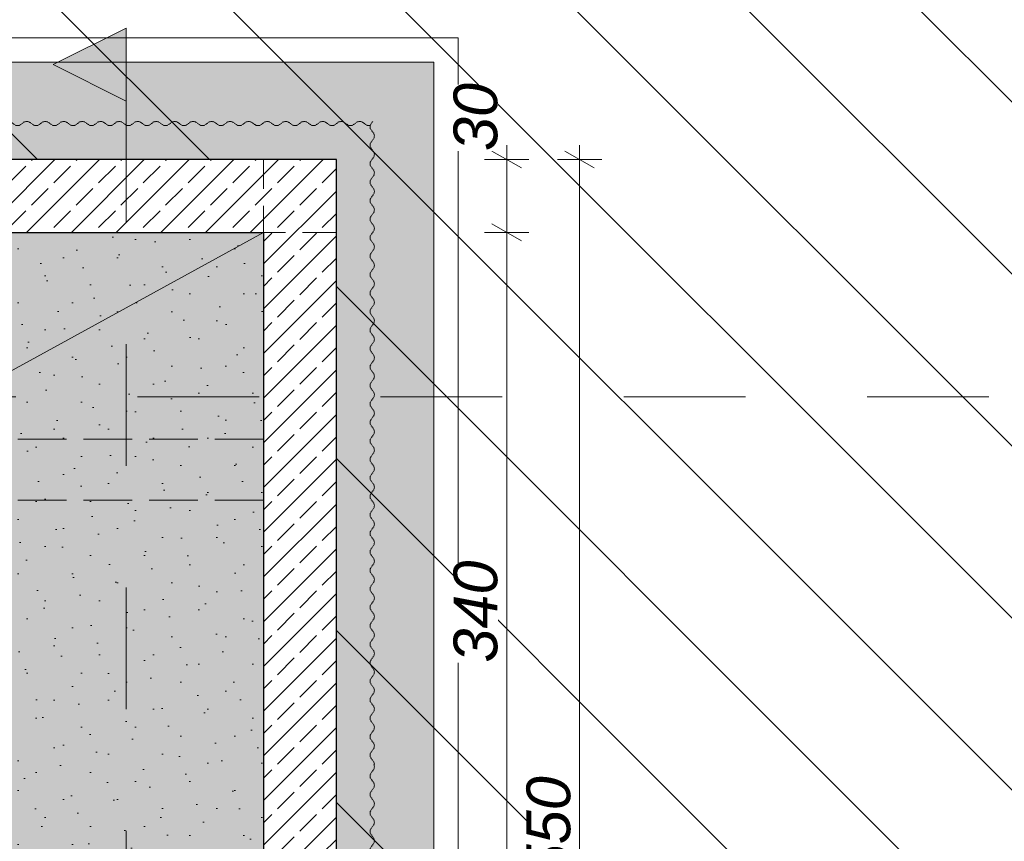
# Model space of a CAD drawing. Header units: centimetres. Extents: x -996 to 7161, y -1849 to 2591.
# Tile 44 of 49: x 1452 to 1857, y 1867 to 2204. Entities that reach past the tile are written whole.
import ezdxf

# ---------------------------------------------------------------- set-up
doc = ezdxf.new("R2010")
doc.units = ezdxf.units.CM
doc.header["$LTSCALE"] = 0.1
doc.header["$MEASUREMENT"] = 0
for name, pattern in [('11108-COL-C310_XMODEL$0$HIDDEN', [3.75, 2.5, -1.25]), ('Krawędzie ukryte', [270, 200, -70]), ('Przerywana długa', [1000, 500, -500]), ('Wipeout_Contour', [1000, 0, -1000])]:
    doc.linetypes.add(name, pattern=pattern)
for name, color, linetype in [('1_przekroje.K_IR', 7, 'Continuous'), ('2_belki.K_IR', 7, 'Continuous'), ('2_stropy.K_IR', 7, 'Continuous'), ('2_słupy.K_IR', 7, 'Continuous'), ('2_ściana dekoracyjna.K_IR', 7, 'Continuous'), ('2_ściany podporowe.K_IR', 7, 'Continuous'), ('3_opisy.K_IR', 7, 'Continuous'), ('5_opisy.K_IR', 7, 'Continuous'), ('5_wymiary.K_IR', 7, 'Continuous')]:
    doc.layers.add(name, color=color, linetype=linetype)
doc.styles.add('GENERATED_STYLE_2', font='txt')
doc.dimstyles.new('GENERATED_STYLE__3', dxfattribs={"dimtxt": 18, "dimasz": 9.178744, "dimexe": 0.18, "dimexo": 2, "dimgap": 0.09, "dimtad": 1, "dimtih": 1, "dimtoh": 1, "dimdec": 0, "dimzin": 0, "dimdsep": 46, "dimtxsty": 'GENERATED_STYLE_2', "dimblk": 'ARROWHEAD_2', "dimblk1": 'ARROWHEAD_2', "dimblk2": 'ARROWHEAD_2', "dimcen": 0.09, "dimclrd": 1, "dimclre": 1, "dimclrt": 1, "dimadec": 1, "dimazin": 0, "dimtfac": 1, "dimtdec": 4, "dimtmove": 0, "dimatfit": 3, "dimfxl": 1, "dimtolj": 1, "dimtzin": 0, "dimarcsym": 0})
doc.dimstyles.new('GENERATED_STYLE__4', dxfattribs={"dimtxt": 18, "dimasz": 9.178744, "dimexe": 0.18, "dimexo": 2, "dimgap": 0.09, "dimtad": 1, "dimdec": 0, "dimzin": 0, "dimdsep": 46, "dimtxsty": 'GENERATED_STYLE_2', "dimblk": 'ARROWHEAD_2', "dimblk1": 'ARROWHEAD_2', "dimblk2": 'ARROWHEAD_2', "dimcen": 0.09, "dimclrd": 1, "dimclre": 1, "dimclrt": 1, "dimadec": 1, "dimazin": 0, "dimtfac": 1, "dimtdec": 4, "dimtmove": 0, "dimatfit": 3, "dimfxl": 1, "dimtolj": 1, "dimtzin": 0, "dimarcsym": 0})
pattern_1 = [(45, (0, 0), (-9.19239, 9.19239), []), (45, (-4.596, 4.596), (-9.19239, 9.19239), [9.75, -3.25])]

# ---------------------------------------------------------------- blocks, each defined once
blk = doc.blocks.new('Strop_1_1', base_point=(722.61, 2305.7))
at = {"layer": '2_stropy.K_IR', "linetype": 'Continuous', "lineweight": 0, "true_color": 0xffffff}
blk.add_hatch(color=7, dxfattribs=at).paths.add_polyline_path([(722.61, 2305.7), (722.61, 1647.14), (1622.36, 1647.14), (1622.36, 2186.85), (973.24, 2186.85)])
at = {"layer": '2_stropy.K_IR', "color": 7, "linetype": 'Continuous', "lineweight": 9, "flags": 128}
blk.add_lwpolyline([(722.61, 2305.7), (722.61, 1647.14), (1622.36, 1647.14), (1622.36, 2186.85), (973.24, 2186.85)], close=True, dxfattribs=at)
blk = doc.blocks.new('Strop_2_1', base_point=(712.61, 2321.51))
at = {"layer": '2_stropy.K_IR', "color": 7, "linetype": 'Continuous', "lineweight": 9, "flags": 128}
blk.add_lwpolyline([(712.61, 2321.51), (712.61, 1647.14), (1632.36, 1647.14), (1632.36, 2196.85), (975.49, 2196.85)], close=True, dxfattribs=at)
blk = doc.blocks.new('Arkusz blachy profilowanej 22_2')
at = {"layer": '2_ściana dekoracyjna.K_IR', "color": 251, "linetype": '11108-COL-C310_XMODEL$0$HIDDEN', "lineweight": 0, "true_color": 0x5f5f5f}
for p, q in [((-1.69, 47.64), (-1.69, 46.36)), ((-1.69, 46.36), (-0.9, 45.17)), ((-0.9, 45.17), (-0.24, 44.33)), ((-0.9, 41.37), (-1.69, 40.19)), ((-0.24, 42.22), (-0.9, 41.37)), ((-0.24, 44.33), (0, 43.27)), ((0, 43.27), (-0.24, 42.22)), ((-1.69, 40.19), (-1.69, 38.76)), ((-1.69, 38.76), (-0.9, 37.57)), ((-0.9, 37.57), (-0.24, 36.73)), ((-0.24, 36.73), (0, 35.67)), ((-0.9, 33.77), (-1.69, 32.59)), ((-1.69, 32.59), (-1.69, 31.16)), ((-0.24, 34.62), (-0.9, 33.77)), ((0, 35.67), (-0.24, 34.62)), ((-1.69, 31.16), (-0.9, 29.97)), ((-0.9, 29.97), (-0.24, 29.13)), ((-0.24, 29.13), (0, 28.07)), ((-0.9, 26.17), (-1.69, 24.99)), ((-1.69, 24.99), (-1.69, 23.56)), ((-0.24, 27.02), (-0.9, 26.17)), ((0, 28.07), (-0.24, 27.02)), ((-1.69, 23.56), (-0.9, 22.37)), ((-0.9, 22.37), (-0.24, 21.53)), ((-0.24, 21.53), (0, 20.47)), ((0, 20.47), (-0.24, 19.42)), ((-0.9, 18.57), (-1.69, 17.39)), ((-1.69, 17.39), (-1.69, 15.96)), ((-0.24, 19.42), (-0.9, 18.57)), ((-1.69, 15.96), (-0.9, 14.77)), ((-0.9, 14.77), (-0.24, 13.93)), ((-0.24, 13.93), (0, 12.87)), ((0, 12.87), (-0.24, 11.82)), ((-0.9, 10.97), (-1.69, 9.79)), ((-1.69, 9.79), (-1.69, 8.36)), ((-1.69, 8.36), (-0.9, 7.17)), ((-0.24, 11.82), (-0.9, 10.97)), ((-0.9, 7.17), (-0.24, 6.33)), ((-0.24, 4.22), (-0.9, 3.37)), ((-0.24, 6.33), (0, 5.27)), ((0, 5.27), (-0.24, 4.22)), ((-0.9, 3.37), (-1.69, 2.19)), ((-1.69, 2.19), (-1.69, 0.76)), ((-1.69, 0.76), (-1.19, 0))]:
    blk.add_line(p, q, dxfattribs=at)
blk = doc.blocks.new('Wypełnienie_1_1', base_point=(0, 180))
at = {"layer": '5_opisy.K_IR', "linetype": 'Continuous', "lineweight": 0}
h = blk.add_hatch(dxfattribs=at)
h.set_pattern_fill('PZT_oznaczenia_dróg_dla__EA', color=252, style=0, pattern_type=2)
h.set_pattern_definition([(315, (0, 0), (35.35534, 35.35534), [])])
h.paths.add_polyline_path([(-995.54, -1848.91), (7161.18, -1848.91), (7161.18, 2591.14), (-995.54, 2591.14)])
h.paths.add_polyline_path([(818.63, -638.99), (666.03, -638.71), (666.28, -444.9), (818.61, -444.58), (818.63, -444.98), (818.63, 1591.14), (902.36, 1591.14), (902.36, 2146.85), (1582.36, 2146.85), (1582.36, 1591.14), (6098, 1591.14), (6098, -853.15), (4675.54, -853.16), (4675.54, 953.16), (4002.47, 953.16), (4002.47, -55.38), (4151.12, -55.38), (4151.32, -80.38), (4241.75, -227.73), (4241.75, -252.73), (4010.26, -252.73), (4025.68, -849.07), (818.63, -848.91)], flags=0)
blk = doc.blocks.new('Wypełnienie_2_1', base_point=(0, 180))
at = {"layer": '5_opisy.K_IR', "linetype": 'Continuous', "lineweight": 0, "true_color": 0x000000}
h = blk.add_hatch(dxfattribs=at)
h.set_pattern_fill('Piasek_0001', color=18, style=0, pattern_type=2)
h.set_pattern_definition([(45, (0, 35), (-11.13693, 11.13693), [0, -10.5, 0, -15.75]), (110, (35, 35), (14.80016, 5.38682), [0, -7.7, 0, -13.3])])
h.paths.add_polyline_path([(932.36, 2116.85), (932.36, 1776.85), (1552.36, 1776.85), (1552.36, 2116.85)])
blk = doc.blocks.new('Ściana_88_1', base_point=(1564.86, 1596.79))
at = {"color": 254, "linetype": 'Wipeout_Contour', "lineweight": 0, "ltscale": 9791.196172}
blk.add_wipeout([(1582.36, 1596.79), (1582.36, 2146.85), (1552.36, 2146.85), (1552.36, 1596.79)], dxfattribs=at).dxf.layer = '2_ściany podporowe.K_IR'
at = {"layer": '2_ściany podporowe.K_IR', "linetype": 'Continuous', "lineweight": 0, "true_color": 0x000000}
h = blk.add_hatch(dxfattribs=at)
h.set_pattern_fill('Beton_zbrojony_0001', color=18, style=0, pattern_type=2)
h.set_pattern_definition(pattern_1)
h.paths.add_polyline_path([(1582.36, 1596.79), (1582.36, 2146.85), (1552.36, 2146.85), (1552.36, 1596.79)])
at = {"layer": '2_ściany podporowe.K_IR', "color": 7, "linetype": 'Continuous', "lineweight": 30, "flags": 128}
for points in [[(1582.36, 2146.85), (1552.36, 2146.85)], [(1582.36, 1596.79), (1582.36, 2146.85)], [(1552.36, 2116.85), (1552.36, 1776.85)], [(1552.36, 1746.85), (1552.36, 1596.79)], [(1552.36, 1596.79), (1582.36, 1596.79)]]:
    blk.add_lwpolyline(points, dxfattribs=at)
blk = doc.blocks.new('Ściana_89_1', base_point=(1564.86, 2129.35))
at = {"color": 254, "linetype": 'Wipeout_Contour', "lineweight": 0, "ltscale": 10296.953087}
blk.add_wipeout([(1552.36, 2146.85), (1327.36, 2146.85), (1327.36, 2116.85), (1552.36, 2116.85)], dxfattribs=at).dxf.layer = '2_ściany podporowe.K_IR'
at = {"layer": '2_ściany podporowe.K_IR', "linetype": 'Continuous', "lineweight": 0, "true_color": 0x000000}
h = blk.add_hatch(dxfattribs=at)
h.set_pattern_fill('Beton_zbrojony_0001', color=18, style=0, pattern_type=2)
h.set_pattern_definition(pattern_1)
h.paths.add_polyline_path([(1552.36, 2146.85), (1327.36, 2146.85), (1327.36, 2116.85), (1552.36, 2116.85)])
at = {"layer": '2_ściany podporowe.K_IR', "color": 7, "linetype": 'Continuous', "lineweight": 30, "flags": 128}
for points in [[(1552.36, 2146.85), (1327.36, 2146.85)], [(1327.36, 2146.85), (1327.36, 2116.85)], [(1327.36, 2116.85), (1552.36, 2116.85)]]:
    blk.add_lwpolyline(points, dxfattribs=at)
blk = doc.blocks.new('Słup_1_1', base_point=(1567.36, 2131.85))
at = {"layer": '2_słupy.K_IR', "color": 7, "linetype": 'Krawędzie ukryte', "lineweight": 0, "flags": 128}
blk.add_lwpolyline([(1552.36, 2146.85), (1582.36, 2146.85), (1582.36, 2116.85), (1552.36, 2116.85)], close=True, dxfattribs=at)
blk = doc.blocks.new('Arkusz blachy profilowanej 22_4')
at = {"layer": '2_ściana dekoracyjna.K_IR', "color": 251, "linetype": '11108-COL-C310_XMODEL$0$HIDDEN', "lineweight": 0, "true_color": 0x5f5f5f}
for p, q in [((-1.69, 161.05), (-1.69, 160.21)), ((-1.69, 160.21), (-0.9, 159.02)), ((-0.9, 159.02), (-0.24, 158.17)), ((-0.24, 158.17), (0, 157.12)), ((-0.9, 155.22), (-1.69, 154.03)), ((-1.69, 154.03), (-1.69, 152.61)), ((-0.24, 156.07), (-0.9, 155.22)), ((0, 157.12), (-0.24, 156.07)), ((-1.69, 152.61), (-0.9, 151.42)), ((-0.9, 151.42), (-0.24, 150.57)), ((-0.24, 150.57), (0, 149.52)), ((-0.9, 147.62), (-1.69, 146.43)), ((-1.69, 146.43), (-1.69, 145.01)), ((-0.24, 148.47), (-0.9, 147.62)), ((0, 149.52), (-0.24, 148.47)), ((-1.69, 145.01), (-0.9, 143.82)), ((-0.9, 143.82), (-0.24, 142.97)), ((-0.24, 142.97), (0, 141.92)), ((0, 141.92), (-0.24, 140.87)), ((-0.9, 140.02), (-1.69, 138.83)), ((-1.69, 138.83), (-1.69, 137.41)), ((-0.24, 140.87), (-0.9, 140.02)), ((-1.69, 137.41), (-0.9, 136.22)), ((-0.9, 136.22), (-0.24, 135.37)), ((-0.24, 135.37), (0, 134.32)), ((0, 134.32), (-0.24, 133.27)), ((-0.9, 132.42), (-1.69, 131.23)), ((-1.69, 131.23), (-1.69, 129.81)), ((-1.69, 129.81), (-0.9, 128.62)), ((-0.24, 133.27), (-0.9, 132.42)), ((-0.9, 128.62), (-0.24, 127.77)), ((-0.24, 125.67), (-0.9, 124.82)), ((-0.24, 127.77), (0, 126.72)), ((0, 126.72), (-0.24, 125.67)), ((-0.9, 124.82), (-1.69, 123.63)), ((-1.69, 123.63), (-1.69, 122.21)), ((-1.69, 122.21), (-0.9, 121.02)), ((-0.9, 121.02), (-0.24, 120.17)), ((-0.24, 118.07), (-0.9, 117.22)), ((-0.24, 120.17), (0, 119.12)), ((0, 119.12), (-0.24, 118.07)), ((-0.9, 117.22), (-1.69, 116.03)), ((-1.69, 116.03), (-1.69, 114.61)), ((-1.69, 114.61), (-0.9, 113.42)), ((-0.9, 113.42), (-0.24, 112.57)), ((-0.9, 109.62), (-1.69, 108.43)), ((-0.24, 110.47), (-0.9, 109.62)), ((-0.24, 112.57), (0, 111.52)), ((0, 111.52), (-0.24, 110.47)), ((-1.69, 108.43), (-1.69, 107.01)), ((-1.69, 107.01), (-0.9, 105.82)), ((-0.9, 105.82), (-0.24, 104.97)), ((-0.9, 102.02), (-1.69, 100.83)), ((-0.24, 102.87), (-0.9, 102.02)), ((-0.24, 104.97), (0, 103.92)), ((0, 103.92), (-0.24, 102.87)), ((-1.69, 100.83), (-1.69, 99.41)), ((-1.69, 99.41), (-0.9, 98.22)), ((-0.9, 98.22), (-0.24, 97.37)), ((-0.24, 97.37), (0, 96.32)), ((-0.9, 94.42), (-1.69, 93.23)), ((-1.69, 93.23), (-1.69, 91.81)), ((-0.24, 95.27), (-0.9, 94.42)), ((0, 96.32), (-0.24, 95.27)), ((-1.69, 91.81), (-0.9, 90.62)), ((-0.9, 90.62), (-0.24, 89.77)), ((-0.24, 89.77), (0, 88.72)), ((-0.9, 86.82), (-1.69, 85.63)), ((-1.69, 85.63), (-1.69, 84.21)), ((-0.24, 87.67), (-0.9, 86.82)), ((0, 88.72), (-0.24, 87.67)), ((-1.69, 84.21), (-0.9, 83.02)), ((-0.9, 83.02), (-0.24, 82.17)), ((-0.24, 82.17), (0, 81.12)), ((0, 81.12), (-0.24, 80.07)), ((-0.9, 79.22), (-1.69, 78.03)), ((-1.69, 78.03), (-1.69, 76.61)), ((-0.24, 80.07), (-0.9, 79.22)), ((-1.69, 76.61), (-0.9, 75.42)), ((-0.9, 75.42), (-0.24, 74.57)), ((-0.24, 74.57), (0, 73.52)), ((0, 73.52), (-0.24, 72.47)), ((-0.9, 71.62), (-1.69, 70.43)), ((-1.69, 70.43), (-1.69, 69.01)), ((-1.69, 69.01), (-0.9, 67.82)), ((-0.24, 72.47), (-0.9, 71.62)), ((-0.9, 67.82), (-0.24, 66.97)), ((-0.24, 64.87), (-0.9, 64.02)), ((-0.24, 66.97), (0, 65.92)), ((0, 65.92), (-0.24, 64.87)), ((-0.9, 64.02), (-1.69, 62.83)), ((-1.69, 62.83), (-1.69, 61.41)), ((-1.69, 61.41), (-0.9, 60.22)), ((-0.9, 60.22), (-0.24, 59.37)), ((-0.24, 57.27), (-0.9, 56.42)), ((-0.24, 59.37), (0, 58.32)), ((0, 58.32), (-0.24, 57.27)), ((-0.9, 56.42), (-1.69, 55.23)), ((-1.69, 55.23), (-1.69, 53.81)), ((-1.69, 53.81), (-0.9, 52.62)), ((-0.9, 48.82), (-1.69, 47.63)), ((-0.9, 52.62), (-0.24, 51.77)), ((-0.24, 49.67), (-0.9, 48.82)), ((-0.24, 51.77), (0, 50.72)), ((0, 50.72), (-0.24, 49.67)), ((-1.69, 47.63), (-1.69, 46.21)), ((-1.69, 46.21), (-0.9, 45.02)), ((-0.9, 45.02), (-0.24, 44.17)), ((-0.9, 41.22), (-1.69, 40.03)), ((-0.24, 42.07), (-0.9, 41.22)), ((-0.24, 44.17), (0, 43.12)), ((0, 43.12), (-0.24, 42.07)), ((-1.69, 40.03), (-1.69, 38.61)), ((-1.69, 38.61), (-0.9, 37.42)), ((-0.9, 37.42), (-0.24, 36.57)), ((-0.24, 36.57), (0, 35.52)), ((-0.9, 33.62), (-1.69, 32.43)), ((-1.69, 32.43), (-1.69, 31.01)), ((-0.24, 34.47), (-0.9, 33.62)), ((0, 35.52), (-0.24, 34.47)), ((-1.69, 31.01), (-0.9, 29.82)), ((-0.9, 29.82), (-0.24, 28.97)), ((-0.24, 28.97), (0, 27.92)), ((-0.9, 26.02), (-1.69, 24.83)), ((-1.69, 24.83), (-1.69, 23.41)), ((-0.24, 26.87), (-0.9, 26.02)), ((0, 27.92), (-0.24, 26.87)), ((-1.69, 23.41), (-0.9, 22.22)), ((-0.9, 22.22), (-0.24, 21.37)), ((-0.24, 21.37), (0, 20.32)), ((0, 20.32), (-0.24, 19.27)), ((-0.9, 18.42), (-1.69, 17.23)), ((-1.69, 17.23), (-1.69, 15.81)), ((-0.24, 19.27), (-0.9, 18.42)), ((-1.69, 15.81), (-0.9, 14.62)), ((-0.9, 14.62), (-0.24, 13.77)), ((-0.24, 13.77), (0, 12.72)), ((0, 12.72), (-0.24, 11.67)), ((-0.9, 10.82), (-1.69, 9.63)), ((-1.69, 9.63), (-1.69, 8.21)), ((-1.69, 8.21), (-0.9, 7.02)), ((-0.24, 11.67), (-0.9, 10.82)), ((-0.9, 7.02), (-0.24, 6.17)), ((-0.24, 4.07), (-0.9, 3.22)), ((-0.24, 6.17), (0, 5.12)), ((0, 5.12), (-0.24, 4.07)), ((-0.9, 3.22), (-1.69, 2.03)), ((-1.69, 2.03), (-1.69, 0.61)), ((-1.69, 0.61), (-1.29, 0))]:
    blk.add_line(p, q, dxfattribs=at)
blk = doc.blocks.new('Arkusz blachy profilowanej 22_5')
at = {"layer": '2_ściana dekoracyjna.K_IR', "color": 251, "linetype": '11108-COL-C310_XMODEL$0$HIDDEN', "lineweight": 0, "true_color": 0x5f5f5f}
for p, q in [((-0.9, 264.75), (-1.69, 263.56)), ((-1.69, 263.56), (-1.69, 262.14)), ((-0.65, 265.07), (-0.9, 264.75)), ((-1.69, 262.14), (-0.9, 260.95)), ((-0.9, 260.95), (-0.24, 260.1)), ((-0.24, 260.1), (0, 259.05)), ((-0.9, 257.15), (-1.69, 255.96)), ((-1.69, 255.96), (-1.69, 254.54)), ((-0.24, 258), (-0.9, 257.15)), ((0, 259.05), (-0.24, 258)), ((-1.69, 254.54), (-0.9, 253.35)), ((-0.9, 253.35), (-0.24, 252.5)), ((-0.24, 252.5), (0, 251.45)), ((0, 251.45), (-0.24, 250.4)), ((-0.9, 249.55), (-1.69, 248.36)), ((-1.69, 248.36), (-1.69, 246.94)), ((-0.24, 250.4), (-0.9, 249.55)), ((-1.69, 246.94), (-0.9, 245.75)), ((-0.9, 245.75), (-0.24, 244.9)), ((-0.24, 244.9), (0, 243.85)), ((0, 243.85), (-0.24, 242.8)), ((-0.9, 241.95), (-1.69, 240.76)), ((-1.69, 240.76), (-1.69, 239.34)), ((-1.69, 239.34), (-0.9, 238.15)), ((-0.24, 242.8), (-0.9, 241.95)), ((-0.9, 238.15), (-0.24, 237.3)), ((-0.24, 235.2), (-0.9, 234.35)), ((-0.24, 237.3), (0, 236.25)), ((0, 236.25), (-0.24, 235.2)), ((-0.9, 234.35), (-1.69, 233.16)), ((-1.69, 233.16), (-1.69, 231.74)), ((-1.69, 231.74), (-0.9, 230.55)), ((-0.9, 226.75), (-1.69, 225.56)), ((-0.9, 230.55), (-0.24, 229.7)), ((-0.24, 227.6), (-0.9, 226.75)), ((-0.24, 229.7), (0, 228.65)), ((0, 228.65), (-0.24, 227.6)), ((-1.69, 225.56), (-1.69, 224.14)), ((-1.69, 224.14), (-0.9, 222.95)), ((-0.9, 222.95), (-0.24, 222.1)), ((-0.9, 219.15), (-1.69, 217.96)), ((-0.24, 220), (-0.9, 219.15)), ((-0.24, 222.1), (0, 221.05)), ((0, 221.05), (-0.24, 220)), ((-1.69, 217.96), (-1.69, 216.54)), ((-1.69, 216.54), (-0.9, 215.35)), ((-0.9, 215.35), (-0.24, 214.5)), ((-0.9, 211.55), (-1.69, 210.36)), ((-0.24, 212.4), (-0.9, 211.55)), ((-0.24, 214.5), (0, 213.45)), ((0, 213.45), (-0.24, 212.4)), ((-1.69, 210.36), (-1.69, 208.94)), ((-1.69, 208.94), (-0.9, 207.75)), ((-0.9, 207.75), (-0.24, 206.9)), ((-0.24, 206.9), (0, 205.85)), ((-0.9, 203.95), (-1.69, 202.76)), ((-1.69, 202.76), (-1.69, 201.34)), ((-0.24, 204.8), (-0.9, 203.95)), ((0, 205.85), (-0.24, 204.8)), ((-1.69, 201.34), (-0.9, 200.15)), ((-0.9, 200.15), (-0.24, 199.3)), ((-0.24, 199.3), (0, 198.25)), ((-0.9, 196.35), (-1.69, 195.16)), ((-1.69, 195.16), (-1.69, 193.74)), ((-0.24, 197.2), (-0.9, 196.35)), ((0, 198.25), (-0.24, 197.2)), ((-1.69, 193.74), (-0.9, 192.55)), ((-0.9, 192.55), (-0.24, 191.7)), ((-0.24, 191.7), (0, 190.65)), ((0, 190.65), (-0.24, 189.6)), ((-0.9, 188.75), (-1.69, 187.56)), ((-1.69, 187.56), (-1.69, 186.14)), ((-0.24, 189.6), (-0.9, 188.75)), ((-1.69, 186.14), (-0.9, 184.95)), ((-0.9, 184.95), (-0.24, 184.1)), ((-0.24, 184.1), (0, 183.05)), ((0, 183.05), (-0.24, 182)), ((-0.9, 181.15), (-1.69, 179.96)), ((-1.69, 179.96), (-1.69, 178.54)), ((-1.69, 178.54), (-0.9, 177.35)), ((-0.24, 182), (-0.9, 181.15)), ((-0.9, 177.35), (-0.24, 176.5)), ((-0.24, 174.4), (-0.9, 173.55)), ((-0.24, 176.5), (0, 175.45)), ((0, 175.45), (-0.24, 174.4)), ((-0.9, 173.55), (-1.69, 172.36)), ((-1.69, 172.36), (-1.69, 170.94)), ((-1.69, 170.94), (-0.9, 169.75)), ((-0.9, 169.75), (-0.24, 168.9)), ((-0.24, 166.8), (-0.9, 165.95)), ((-0.24, 168.9), (0, 167.85)), ((0, 167.85), (-0.24, 166.8)), ((-0.9, 165.95), (-1.69, 164.76)), ((-1.69, 164.76), (-1.69, 163.34)), ((-1.69, 163.34), (-0.9, 162.15)), ((-0.9, 162.15), (-0.24, 161.3)), ((-0.9, 158.35), (-1.69, 157.16)), ((-0.24, 159.2), (-0.9, 158.35)), ((-0.24, 161.3), (0, 160.25)), ((0, 160.25), (-0.24, 159.2)), ((-1.69, 157.16), (-1.69, 155.74)), ((-1.69, 155.74), (-0.9, 154.55)), ((-0.9, 154.55), (-0.24, 153.7)), ((-0.9, 150.75), (-1.69, 149.56)), ((-0.24, 151.6), (-0.9, 150.75)), ((-0.24, 153.7), (0, 152.65)), ((0, 152.65), (-0.24, 151.6)), ((-1.69, 149.56), (-1.69, 148.14)), ((-1.69, 148.14), (-0.9, 146.95)), ((-0.9, 146.95), (-0.24, 146.1)), ((-0.24, 146.1), (0, 145.05)), ((-0.9, 143.15), (-1.69, 141.96)), ((-1.69, 141.96), (-1.69, 140.54)), ((-0.24, 144), (-0.9, 143.15)), ((0, 145.05), (-0.24, 144)), ((-1.69, 140.54), (-0.9, 139.35)), ((-0.9, 139.35), (-0.24, 138.5)), ((-0.24, 138.5), (0, 137.45)), ((-0.9, 135.55), (-1.69, 134.36)), ((-1.69, 134.36), (-1.69, 132.94)), ((-0.24, 136.4), (-0.9, 135.55)), ((0, 137.45), (-0.24, 136.4)), ((-1.69, 132.94), (-0.9, 131.75)), ((-0.9, 131.75), (-0.24, 130.9)), ((-0.24, 130.9), (0, 129.85)), ((0, 129.85), (-0.24, 128.8)), ((-0.9, 127.95), (-1.69, 126.76)), ((-1.69, 126.76), (-1.69, 125.34)), ((-0.24, 128.8), (-0.9, 127.95)), ((-1.69, 125.34), (-0.9, 124.15)), ((-0.9, 124.15), (-0.24, 123.3)), ((-0.24, 123.3), (0, 122.25)), ((0, 122.25), (-0.24, 121.2)), ((-0.9, 120.35), (-1.69, 119.16)), ((-1.69, 119.16), (-1.69, 117.74)), ((-1.69, 117.74), (-0.9, 116.55)), ((-0.24, 121.2), (-0.9, 120.35)), ((-0.9, 116.55), (-0.24, 115.7)), ((-0.24, 113.6), (-0.9, 112.75)), ((-0.24, 115.7), (0, 114.65)), ((0, 114.65), (-0.24, 113.6)), ((-0.9, 112.75), (-1.69, 111.56)), ((-1.69, 111.56), (-1.69, 110.14)), ((-1.69, 110.14), (-0.9, 108.95)), ((-0.9, 108.95), (-0.24, 108.1)), ((-0.24, 106), (-0.9, 105.15)), ((-0.24, 108.1), (0, 107.05)), ((0, 107.05), (-0.24, 106)), ((-0.9, 105.15), (-1.69, 103.96)), ((-1.69, 103.96), (-1.69, 102.54)), ((-1.69, 102.54), (-0.9, 101.35)), ((-0.9, 101.35), (-0.24, 100.5)), ((-0.9, 97.55), (-1.69, 96.36)), ((-0.24, 98.4), (-0.9, 97.55)), ((-0.24, 100.5), (0, 99.45)), ((0, 99.45), (-0.24, 98.4)), ((-1.69, 96.36), (-1.69, 94.94)), ((-1.69, 94.94), (-0.9, 93.75)), ((-0.9, 93.75), (-0.24, 92.9)), ((-0.9, 89.95), (-1.69, 88.76)), ((-0.24, 90.8), (-0.9, 89.95)), ((-0.24, 92.9), (0, 91.85)), ((0, 91.85), (-0.24, 90.8)), ((-1.69, 88.76), (-1.69, 87.34)), ((-1.69, 87.34), (-0.9, 86.15)), ((-0.9, 86.15), (-0.24, 85.3)), ((-0.24, 85.3), (0, 84.25)), ((-0.9, 82.35), (-1.69, 81.16)), ((-1.69, 81.16), (-1.69, 79.74)), ((-0.24, 83.2), (-0.9, 82.35)), ((0, 84.25), (-0.24, 83.2)), ((-1.69, 79.74), (-0.9, 78.55)), ((-0.9, 78.55), (-0.24, 77.7)), ((-0.24, 77.7), (0, 76.65)), ((-0.9, 74.75), (-1.69, 73.56)), ((-1.69, 73.56), (-1.69, 72.14)), ((-0.24, 75.6), (-0.9, 74.75)), ((0, 76.65), (-0.24, 75.6)), ((-1.69, 72.14), (-0.9, 70.95)), ((-0.9, 70.95), (-0.24, 70.1)), ((-0.24, 70.1), (0, 69.05)), ((0, 69.05), (-0.24, 68)), ((-0.9, 67.15), (-1.69, 65.96)), ((-1.69, 65.96), (-1.69, 64.54)), ((-0.24, 68), (-0.9, 67.15)), ((-1.69, 64.54), (-0.9, 63.35)), ((-0.9, 63.35), (-0.24, 62.5)), ((-0.24, 62.5), (0, 61.45)), ((0, 61.45), (-0.24, 60.4)), ((-0.9, 59.55), (-1.69, 58.36)), ((-1.69, 58.36), (-1.69, 56.94)), ((-1.69, 56.94), (-0.9, 55.75)), ((-0.24, 60.4), (-0.9, 59.55)), ((-0.9, 55.75), (-0.24, 54.9)), ((-0.24, 52.8), (-0.9, 51.95)), ((-0.24, 54.9), (0, 53.85)), ((0, 53.85), (-0.24, 52.8)), ((-0.9, 51.95), (-1.69, 50.76)), ((-1.69, 50.76), (-1.69, 49.34)), ((-1.69, 49.34), (-0.9, 48.15)), ((-0.9, 48.15), (-0.24, 47.3)), ((-0.24, 45.2), (-0.9, 44.35)), ((-0.24, 47.3), (0, 46.25)), ((0, 46.25), (-0.24, 45.2)), ((-0.9, 44.35), (-1.69, 43.16)), ((-1.69, 43.16), (-1.69, 41.74)), ((-1.69, 41.74), (-0.9, 40.55)), ((-0.9, 40.55), (-0.24, 39.7)), ((-0.9, 36.75), (-1.69, 35.56)), ((-0.24, 37.6), (-0.9, 36.75)), ((-0.24, 39.7), (0, 38.65)), ((0, 38.65), (-0.24, 37.6)), ((-1.69, 35.56), (-1.69, 34.14)), ((-1.69, 34.14), (-0.9, 32.95)), ((-0.9, 32.95), (-0.24, 32.1)), ((-0.9, 29.15), (-1.69, 27.96)), ((-0.24, 30), (-0.9, 29.15)), ((-0.24, 32.1), (0, 31.05)), ((0, 31.05), (-0.24, 30)), ((-1.69, 27.96), (-1.69, 26.54)), ((-1.69, 26.54), (-0.9, 25.35)), ((-0.9, 25.35), (-0.24, 24.5)), ((-0.24, 24.5), (0, 23.45)), ((-0.9, 21.55), (-1.69, 20.36)), ((-1.69, 20.36), (-1.69, 18.94)), ((-0.24, 22.4), (-0.9, 21.55)), ((0, 23.45), (-0.24, 22.4)), ((-1.69, 18.94), (-0.9, 17.75)), ((-0.9, 17.75), (-0.24, 16.9)), ((-0.24, 16.9), (0, 15.85)), ((-0.9, 13.95), (-1.69, 12.76)), ((-1.69, 12.76), (-1.69, 11.34)), ((-0.24, 14.8), (-0.9, 13.95)), ((0, 15.85), (-0.24, 14.8)), ((-1.69, 11.34), (-0.9, 10.15)), ((-0.9, 10.15), (-0.24, 9.3)), ((-0.24, 9.3), (0, 8.25)), ((0, 8.25), (-0.24, 7.2)), ((-0.9, 6.35), (-1.69, 5.16)), ((-1.69, 5.16), (-1.69, 3.74)), ((-0.24, 7.2), (-0.9, 6.35)), ((-1.69, 3.74), (-0.9, 2.55)), ((-0.9, 2.55), (-0.24, 1.7)), ((-0.24, 1.7), (0, 0.65)), ((0, 0.65), (-0.15, 0))]:
    blk.add_line(p, q, dxfattribs=at)
blk = doc.blocks.new('Arkusz blachy profilowanej 22_6')
at = {"layer": '2_ściana dekoracyjna.K_IR', "color": 251, "linetype": '11108-COL-C310_XMODEL$0$HIDDEN', "lineweight": 0, "true_color": 0x5f5f5f}
for p, q in [((-0.24, 113.7), (-0.9, 112.85)), ((0, 114.75), (-0.24, 113.7)), ((-0.21, 115.7), (0, 114.75)), ((-0.9, 112.85), (-1.69, 111.66)), ((-1.69, 111.66), (-1.69, 110.23)), ((-1.69, 110.23), (-0.9, 109.05)), ((-0.9, 109.05), (-0.24, 108.2)), ((-0.24, 106.1), (-0.9, 105.25)), ((-0.24, 108.2), (0, 107.15)), ((0, 107.15), (-0.24, 106.1)), ((-0.9, 105.25), (-1.69, 104.06)), ((-1.69, 104.06), (-1.69, 102.63)), ((-1.69, 102.63), (-0.9, 101.45)), ((-0.9, 101.45), (-0.24, 100.6)), ((-0.9, 97.65), (-1.69, 96.46)), ((-0.24, 98.5), (-0.9, 97.65)), ((-0.24, 100.6), (0, 99.55)), ((0, 99.55), (-0.24, 98.5)), ((-1.69, 96.46), (-1.69, 95.03)), ((-1.69, 95.03), (-0.9, 93.85)), ((-0.9, 93.85), (-0.24, 93)), ((-0.9, 90.05), (-1.69, 88.86)), ((-0.24, 90.9), (-0.9, 90.05)), ((-0.24, 93), (0, 91.95)), ((0, 91.95), (-0.24, 90.9)), ((-1.69, 88.86), (-1.69, 87.43)), ((-1.69, 87.43), (-0.9, 86.25)), ((-0.9, 86.25), (-0.24, 85.4)), ((-0.24, 85.4), (0, 84.35)), ((-0.9, 82.45), (-1.69, 81.26)), ((-1.69, 81.26), (-1.69, 79.83)), ((-0.24, 83.3), (-0.9, 82.45)), ((0, 84.35), (-0.24, 83.3)), ((-1.69, 79.83), (-0.9, 78.65)), ((-0.9, 78.65), (-0.24, 77.8)), ((-0.24, 77.8), (0, 76.75)), ((-0.9, 74.85), (-1.69, 73.66)), ((-1.69, 73.66), (-1.69, 72.23)), ((-0.24, 75.7), (-0.9, 74.85)), ((0, 76.75), (-0.24, 75.7)), ((-1.69, 72.23), (-0.9, 71.05)), ((-0.9, 71.05), (-0.24, 70.2)), ((-0.24, 70.2), (0, 69.15)), ((0, 69.15), (-0.24, 68.1)), ((-0.9, 67.25), (-1.69, 66.06)), ((-1.69, 66.06), (-1.69, 64.63)), ((-0.24, 68.1), (-0.9, 67.25)), ((-1.69, 64.63), (-0.9, 63.45)), ((-0.9, 63.45), (-0.24, 62.6)), ((-0.24, 62.6), (0, 61.55)), ((0, 61.55), (-0.24, 60.5)), ((-0.9, 59.65), (-1.69, 58.46)), ((-1.69, 58.46), (-1.69, 57.03)), ((-1.69, 57.03), (-0.9, 55.85)), ((-0.24, 60.5), (-0.9, 59.65)), ((-0.9, 55.85), (-0.24, 55)), ((-0.24, 52.9), (-0.9, 52.05)), ((-0.24, 55), (0, 53.95)), ((0, 53.95), (-0.24, 52.9)), ((-0.9, 52.05), (-1.69, 50.86)), ((-1.69, 50.86), (-1.69, 49.43)), ((-1.69, 49.43), (-0.9, 48.25)), ((-0.9, 48.25), (-0.24, 47.4)), ((-0.24, 45.3), (-0.9, 44.45)), ((-0.24, 47.4), (0, 46.35)), ((0, 46.35), (-0.24, 45.3)), ((-0.9, 44.45), (-1.69, 43.26)), ((-1.69, 43.26), (-1.69, 41.83)), ((-1.69, 41.83), (-0.9, 40.65)), ((-0.9, 40.65), (-0.24, 39.8)), ((-0.9, 36.85), (-1.69, 35.66)), ((-0.24, 37.7), (-0.9, 36.85)), ((-0.24, 39.8), (0, 38.75)), ((0, 38.75), (-0.24, 37.7)), ((-1.69, 35.66), (-1.69, 34.23)), ((-1.69, 34.23), (-0.9, 33.05)), ((-0.9, 33.05), (-0.24, 32.2)), ((-0.9, 29.25), (-1.69, 28.06)), ((-0.24, 30.1), (-0.9, 29.25)), ((-0.24, 32.2), (0, 31.15)), ((0, 31.15), (-0.24, 30.1)), ((-1.69, 28.06), (-1.69, 26.63)), ((-1.69, 26.63), (-0.9, 25.45)), ((-0.9, 25.45), (-0.24, 24.6)), ((-0.24, 24.6), (0, 23.55)), ((-0.9, 21.65), (-1.69, 20.46)), ((-1.69, 20.46), (-1.69, 19.03)), ((-0.24, 22.5), (-0.9, 21.65)), ((0, 23.55), (-0.24, 22.5)), ((-1.69, 19.03), (-0.9, 17.85)), ((-0.9, 17.85), (-0.24, 17)), ((-0.24, 17), (0, 15.95)), ((-0.9, 14.05), (-1.69, 12.86)), ((-1.69, 12.86), (-1.69, 11.43)), ((-0.24, 14.9), (-0.9, 14.05)), ((0, 15.95), (-0.24, 14.9)), ((-1.69, 11.43), (-0.9, 10.25)), ((-0.9, 10.25), (-0.24, 9.4)), ((-0.24, 9.4), (0, 8.35)), ((0, 8.35), (-0.24, 7.3)), ((-0.9, 6.45), (-1.69, 5.26)), ((-1.69, 5.26), (-1.69, 3.83)), ((-0.24, 7.3), (-0.9, 6.45)), ((-1.69, 3.83), (-0.9, 2.65)), ((-0.9, 2.65), (-0.24, 1.8)), ((-0.24, 1.8), (0, 0.75)), ((0, 0.75), (-0.17, 0))]:
    blk.add_line(p, q, dxfattribs=at)
blk = doc.blocks.new('Belka_2_1', base_point=(1552.36, 2019.35))
at = {"layer": '2_belki.K_IR', "color": 7, "linetype": 'Krawędzie ukryte', "lineweight": 0}
for p, q in [((1552.36, 2031.85), (1402.36, 2031.85)), ((1552.36, 2031.85), (1552.36, 2006.85)), ((1552.36, 2006.85), (1402.36, 2006.85))]:
    blk.add_line(p, q, dxfattribs=at)
blk = doc.blocks.new('*D266')
at = {"layer": '5_wymiary.K_IR', "color": 1, "linetype": 'Continuous', "lineweight": 0}
for p, q in [((1658.4, 2143.37), (1646.32, 2150.34)), ((1652.36, 2152.76), (1652.36, 2146.85)), ((1643.3, 2146.85), (1661.42, 2146.85)), ((1652.36, 2146.85), (1652.36, 2116.85)), ((1658.4, 2113.37), (1646.32, 2120.34)), ((1643.3, 2116.85), (1661.42, 2116.85))]:
    blk.add_line(p, q, dxfattribs=at)
at = {"color": 254, "linetype": 'Wipeout_Contour', "lineweight": 0, "ltscale": 10860.445578}
blk.add_wipeout([(1648.76, 2150.34), (1648.76, 2177.66), (1630.76, 2177.66), (1630.76, 2150.34)], dxfattribs=at).dxf.layer = '5_wymiary.K_IR'
at = {"layer": '5_wymiary.K_IR', "color": 1, "lineweight": 0, "insert": (1648.76, 2150.34), "char_height": 18, "attachment_point": 7, "rotation": 90, "style": 'GENERATED_STYLE_2'}
blk.add_mtext('\\A1;{\\pql;\\fArial|b0|i1|c238|p38;30}', dxfattribs=at)
blk = doc.blocks.new('ARROWHEAD_2')
at = {"color": 0, "linetype": 'Continuous', "lineweight": 0}
for p, q in [((-0.378, -0.655), (0.378, 0.655)), ((0, 0), (-1, 0))]:
    blk.add_line(p, q, dxfattribs=at)
blk = doc.blocks.new('*D267')
at = {"layer": '5_wymiary.K_IR', "color": 1, "linetype": 'Continuous', "lineweight": 0}
for p, q in [((1658.4, 2113.37), (1646.32, 2120.34)), ((1643.3, 2116.85), (1661.42, 2116.85)), ((1652.36, 2116.85), (1652.36, 1776.85)), ((1658.4, 1773.37), (1646.32, 1780.34)), ((1643.3, 1776.85), (1661.42, 1776.85))]:
    blk.add_line(p, q, dxfattribs=at)
at = {"color": 254, "linetype": 'Wipeout_Contour', "lineweight": 0, "ltscale": 10223.600418}
blk.add_wipeout([(1648.76, 1940.02), (1648.76, 1981), (1630.76, 1981), (1630.76, 1940.02)], dxfattribs=at).dxf.layer = '5_wymiary.K_IR'
at = {"layer": '5_wymiary.K_IR', "color": 1, "lineweight": 0, "insert": (1648.76, 1940.02), "char_height": 18, "attachment_point": 7, "rotation": 90, "style": 'GENERATED_STYLE_2'}
blk.add_mtext('\\A1;{\\pql;\\fArial|b0|i1|c238|p38;340}', dxfattribs=at)
at = {"color": 254, "linetype": 'Wipeout_Contour', "lineweight": 0, "ltscale": 9722.034135}
blk.add_wipeout([(1648.76, 1780.34), (1648.76, 1807.66), (1630.76, 1807.66), (1630.76, 1780.34)], dxfattribs=at).dxf.layer = '5_wymiary.K_IR'
at = {"layer": '5_wymiary.K_IR', "color": 1, "lineweight": 0, "insert": (1648.76, 1780.34), "char_height": 18, "attachment_point": 7, "rotation": 90, "style": 'GENERATED_STYLE_2'}
blk.add_mtext('\\A1;{\\pql;\\fArial|b0|i1|c238|p38;30}', dxfattribs=at)
blk = doc.blocks.new('*D273')
at = {"layer": '5_wymiary.K_IR', "color": 1, "linetype": 'Continuous', "lineweight": 0}
for p, q in [((1688.4, 2143.37), (1676.32, 2150.34)), ((1682.36, 2146.85), (1682.36, 2152.76)), ((1691.42, 2146.85), (1673.3, 2146.85)), ((1682.36, 1596.79), (1682.36, 2146.85)), ((1676.32, 1600.27), (1688.4, 1593.3)), ((1691.42, 1596.79), (1673.3, 1596.79)), ((1682.36, 1591.14), (1682.36, 1596.79))]:
    blk.add_line(p, q, dxfattribs=at)
at = {"color": 254, "linetype": 'Wipeout_Contour', "lineweight": 0, "ltscale": 10033.559356}
blk.add_wipeout([(1678.76, 1851.33), (1678.76, 1892.31), (1660.76, 1892.31), (1660.76, 1851.33)], dxfattribs=at).dxf.layer = '5_wymiary.K_IR'
at = {"layer": '5_wymiary.K_IR', "color": 1, "lineweight": 0, "insert": (1678.76, 1851.33), "char_height": 18, "attachment_point": 7, "rotation": 90, "style": 'GENERATED_STYLE_2'}
blk.add_mtext('\\A1;{\\pql;\\fArial|b0|i1|c238|p38;550}', dxfattribs=at)
blk = doc.blocks.new('*D279')
at = {"layer": '5_wymiary.K_IR', "color": 1, "linetype": 'Continuous', "lineweight": 0}
for p, q in [((902.36, 2237.8), (902.36, 2255.91)), ((1622.36, 2237.8), (1622.36, 2255.91)), ((905.85, 2252.89), (898.87, 2240.82)), ((1618.87, 2240.82), (1625.84, 2252.89)), ((896.45, 2246.85), (902.36, 2246.85)), ((902.36, 2246.85), (1622.36, 2246.85)), ((1622.36, 2246.85), (1628.26, 2246.85))]:
    blk.add_line(p, q, dxfattribs=at)
at = {"color": 254, "linetype": 'Wipeout_Contour', "lineweight": 0, "ltscale": 10352.977339}
blk.add_wipeout([(1241.87, 2250.45), (1282.85, 2250.45), (1282.85, 2268.45), (1241.87, 2268.45)], dxfattribs=at).dxf.layer = '5_wymiary.K_IR'
at = {"layer": '5_wymiary.K_IR', "color": 1, "lineweight": 0, "insert": (1241.87, 2250.45), "char_height": 18, "attachment_point": 7, "style": 'GENERATED_STYLE_2'}
blk.add_mtext('\\A1;{\\pql;\\fArial|b0|i1|c238|p38;720}', dxfattribs=at)
blk = doc.blocks.new('Płaszczyzna odcinająca_1_1', base_point=(1495.89, 2185.89))
at = {"layer": '1_przekroje.K_IR', "linetype": 'Continuous', "lineweight": 0, "true_color": 0x000000}
blk.add_hatch(color=18, dxfattribs=at).paths.add_polyline_path([(1495.89, 2200.89), (1495.89, 2170.89), (1465.89, 2185.89)])
at = {"layer": '1_przekroje.K_IR', "color": 7, "linetype": 'Continuous', "lineweight": 0}
for p, q in [((1465.89, 2185.89), (1495.89, 2200.89)), ((1495.89, 2200.89), (1495.89, 2170.89)), ((1495.89, 2170.89), (1465.89, 2185.89))]:
    blk.add_line(p, q, dxfattribs=at)
at = {"layer": '1_przekroje.K_IR', "color": 7, "linetype": 'Przerywana długa', "lineweight": 15}
blk.add_line((1495.89, 2170.89), (1495.89, -1087.99), dxfattribs=at)
blk = doc.blocks.new('Płaszczyzna odcinająca_2_1', base_point=(3165.54, 2049.23))
at = {"layer": '1_przekroje.K_IR', "color": 7, "linetype": 'Przerywana długa', "lineweight": 15}
blk.add_line((3150.54, 2049.23), (-132.14, 2049.23), dxfattribs=at)
blk = doc.blocks.new('Wymiary_5', base_point=(1652.36, 2146.85))
at = {"layer": '5_wymiary.K_IR', "color": 1, "linetype": 'Continuous', "lineweight": 0}
dim = blk.add_linear_dim(base=(1652.36, 2116.85), p1=(1446.11, 2146.85), p2=(1446.11, 2116.85), angle=270, dimstyle='GENERATED_STYLE__4', dxfattribs=at)
dim.commit()
dim.dimension.update_dxf_attribs({"geometry": '*D266', "text_midpoint": (1639.76, 2164.07), "dimtype": 160, "text_rotation": 90})
dim = blk.add_linear_dim(base=(1652.36, 1776.85), p1=(1446.11, 2116.85), p2=(1242.36, 1776.85), angle=270, dimstyle='GENERATED_STYLE__4', dxfattribs=at)
dim.commit()
dim.dimension.update_dxf_attribs({"geometry": '*D267', "text_midpoint": (1639.76, 1960.61), "dimtype": 160, "text_rotation": 90})
blk = doc.blocks.new('Wymiary_6', base_point=(1682.36, 1591.14))
at = {"layer": '5_wymiary.K_IR', "color": 1, "linetype": 'Continuous', "lineweight": 0}
dim = blk.add_linear_dim(base=(1682.36, 2146.85), p1=(1582.36, 1596.79), p2=(1582.36, 2146.85), angle=90, dimstyle='GENERATED_STYLE__4', dxfattribs=at)
dim.commit()
dim.dimension.update_dxf_attribs({"geometry": '*D273', "text_midpoint": (1669.76, 1871.91), "dimtype": 160, "text_rotation": 90})

msp = doc.modelspace()

# ---------------------------------------------------------------- block references
at = {"layer": '2_stropy.K_IR', "color": 7, "linetype": 'Continuous', "lineweight": 9}
for name, p in [('Strop_2_1', (712.61, 2321.51)), ('Strop_1_1', (722.61, 2305.7))]:
    msp.add_blockref(name, p, dxfattribs=at)
at = {"layer": '2_ściana dekoracyjna.K_IR', "color": 251, "linetype": '11108-COL-C310_XMODEL$0$HIDDEN', "lineweight": 0, "true_color": 0x5f5f5f, "xscale": -1, "zscale": 100, "rotation": 270}
for name, p in [('Arkusz blachy profilowanej 22_4', (1389.13, 2162.55)), ('Arkusz blachy profilowanej 22_2', (1548.65, 2162.55))]:
    msp.add_blockref(name, p, dxfattribs=at)
at = {"layer": '2_ściana dekoracyjna.K_IR', "color": 251, "linetype": '11108-COL-C310_XMODEL$0$HIDDEN', "lineweight": 0, "true_color": 0x5f5f5f, "zscale": 100}
for name, p in [('Arkusz blachy profilowanej 22_5', (1597.99, 1897.48)), ('Arkusz blachy profilowanej 22_6', (1597.99, 1782.4))]:
    msp.add_blockref(name, p, dxfattribs=at)
at = {"layer": '5_opisy.K_IR', "color": 252, "linetype": 'Continuous', "lineweight": 0}
msp.add_blockref('Wypełnienie_1_1', (0, 180), dxfattribs=at)
at = {"layer": '5_opisy.K_IR', "color": 7, "linetype": 'Continuous', "lineweight": 0}
msp.add_blockref('Wypełnienie_2_1', (0, 180), dxfattribs=at)

# ---------------------------------------------------------------- next in the draw order: block references
at = {"layer": '2_ściany podporowe.K_IR', "color": 7, "lineweight": 30}
msp.add_blockref('Ściana_88_1', (1564.86, 1596.79), dxfattribs=at)

# ---------------------------------------------------------------- next in the draw order: block references
at = {"layer": '2_belki.K_IR', "color": 7, "lineweight": 0}
msp.add_blockref('Belka_2_1', (1552.36, 2019.35), dxfattribs=at)
at = {"layer": '2_ściany podporowe.K_IR', "color": 7, "lineweight": 30}
msp.add_blockref('Ściana_89_1', (1564.86, 2129.35), dxfattribs=at)

# ---------------------------------------------------------------- next in the draw order: linework, layer by layer
at = {"layer": '3_opisy.K_IR', "color": 7, "linetype": 'Continuous', "lineweight": 0}
msp.add_lwpolyline([(1552.36, 2116.85), (932.36, 1776.85)], dxfattribs=at)

# ---------------------------------------------------------------- next in the draw order: block references
at = {"layer": '2_słupy.K_IR', "color": 7, "lineweight": 30}
msp.add_blockref('Słup_1_1', (1567.36, 2131.85), dxfattribs=at)

# ---------------------------------------------------------------- next in the draw order: block references
at = {"layer": '5_wymiary.K_IR', "color": 1, "linetype": 'Continuous', "lineweight": 0}
msp.add_blockref('Wymiary_5', (1652.36, 2146.85), dxfattribs=at)

# ---------------------------------------------------------------- next in the draw order: block references
msp.add_blockref('Wymiary_6', (1682.36, 1591.14), dxfattribs=at)

# ---------------------------------------------------------------- next in the draw order: dimensions: what is measured, and where the dimension line sits
dim = msp.add_linear_dim(base=(1622.36, 2246.85), p1=(902.36, 1872.65), p2=(1622.36, 2186.85), dimstyle='GENERATED_STYLE__3', dxfattribs=at)
dim.commit()
dim.dimension.update_dxf_attribs({"geometry": '*D279', "text_midpoint": (1262.45, 2259.45), "dimtype": 160})

# ---------------------------------------------------------------- next in the draw order: block references
at = {"layer": '1_przekroje.K_IR', "color": 7, "lineweight": 15}
for name, p in [('Płaszczyzna odcinająca_1_1', (1495.89, 2185.89)), ('Płaszczyzna odcinająca_2_1', (3165.54, 2049.23))]:
    msp.add_blockref(name, p, dxfattribs=at)

doc.saveas('drawing.dxf')
